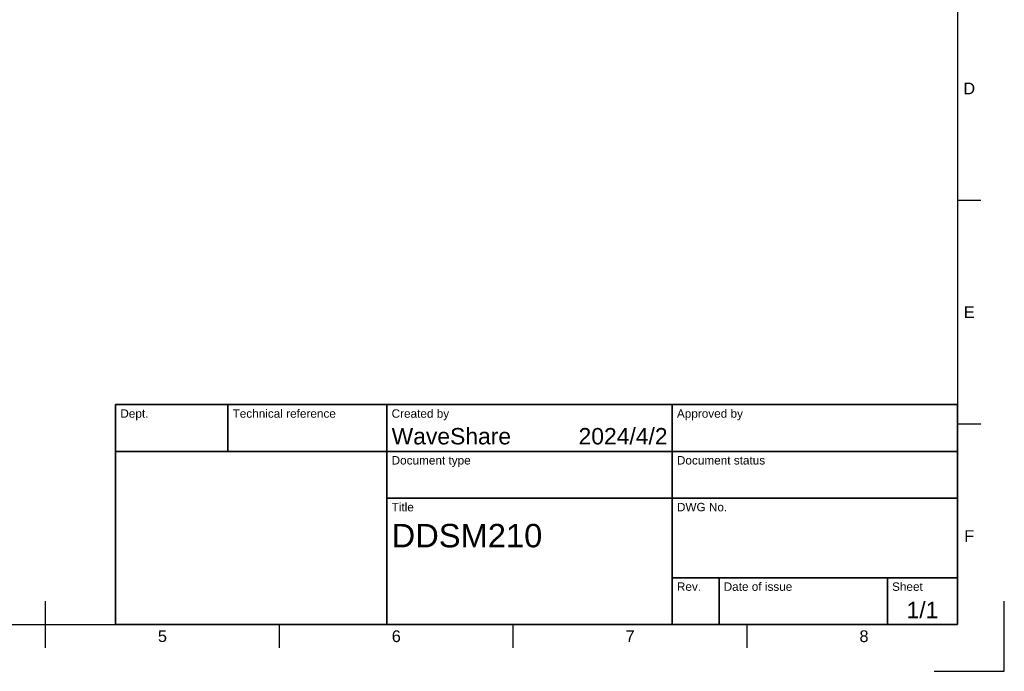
# Model space of a CAD drawing. Header units: millimetres. Extents: x 0 to 420, y 0 to 297.
# Tile 87 of 93: x 209 to 420, y 0 to 139. Entities that reach past the tile are written whole.
import ezdxf
from ezdxf.enums import TextEntityAlignment as Align

# ---------------------------------------------------------------- set-up
doc = ezdxf.new("R2010")
doc.units = ezdxf.units.MM
doc.header["$LTSCALE"] = 0.75
doc.layers.add('BORDER', color=7, linetype='Continuous', lineweight=25)
doc.layers.add('TITLEBLOCK', color=7, linetype='Continuous', lineweight=35)
doc.styles.add('FusionTitle', font='arial.ttf')

# ---------------------------------------------------------------- blocks, each defined once
blk = doc.blocks.new('ISO_A3_SHEET')
at = {"layer": 'BORDER'}
for p, q in [((410, 287), (410, 10)), ((415, 100.66667), (410, 100.66667)), ((415, 52.83334), (410, 52.83334)), ((215, 5), (215, 15)), ((20, 10), (410, 10)), ((265, 5), (265, 10)), ((315, 5), (315, 10)), ((365, 5), (365, 10))]:
    blk.add_line(p, q, dxfattribs=at)
at = {"layer": 'Defpoints'}
for p, q in [((420, 0), (420, 15)), ((405, 0), (420, 0))]:
    blk.add_line(p, q, dxfattribs=at)
at = {"layer": 'BORDER', "style": 'FusionTitle'}
for s, p in [('D', (412.5, 124.58334)), ('E', (412.5, 76.75001)), ('F', (412.5, 28.91668)), ('5', (240, 7.5)), ('6', (290, 7.5)), ('7', (340, 7.5)), ('8', (390, 7.5))]:
    blk.add_text(s, height=2.5, dxfattribs=at).set_placement(p, align=Align.MIDDLE)
blk = doc.blocks.new('ISO_TITLEBLOCK')
at = {"layer": 'TITLEBLOCK'}
for p, q in [((0, 47), (-180, 47)), ((-180, 47), (-180, 0)), ((-156, 37), (-156, 47)), ((-122, 0), (-122, 47)), ((-61, 0), (-61, 47)), ((0, 0), (0, 47)), ((-180, 37), (0, 37)), ((-122, 27), (0, 27)), ((-61, 10), (0, 10)), ((-51, 0), (-51, 10)), ((-15, 0), (-15, 10)), ((-180, 0), (0, 0))]:
    blk.add_line(p, q, dxfattribs=at)
at = {"layer": 'TITLEBLOCK', "style": 'FusionTitle'}
for s, p in [('Dept.', (-179, 46)), ('Technical reference', (-155, 46)), ('Created by', (-121, 46)), ('Approved by', (-60, 46)), ('Document type', (-121, 36)), ('Document status', (-60, 36)), ('Title', (-121, 26)), ('DWG No.', (-60, 26)), ('Rev.', (-60, 9)), ('Date of issue', (-50, 9)), ('Sheet', (-14, 9))]:
    blk.add_text(s, height=1.8, dxfattribs=at).set_placement(p, align=Align.TOP_LEFT)
for tag, height, p in [('DEPT', 3.5, (-179, 42)), ('TECHNICAL_REFERENCE', 3.5, (-155, 42)), ('CREATED_BY', 3.5, (-121, 42)), ('APPROVED_BY', 3.5, (-60, 42)), ('DOCUMENT_TYPE', 3.5, (-121, 32)), ('DOCUMENT_STATUS', 3.5, (-60, 32)), ('TITLE_1', 5, (-121, 21.5)), ('TITLE_2', 5, (-121, 14)), ('TITLE_3', 5, (-121, 6.5)), ('DATE_OF_ISSUE', 3.5, (-50, 5))]:
    blk.add_attdef(tag, text='', height=height, dxfattribs=at).set_placement(p, align=Align.TOP_LEFT)
for tag, p in [('CREATED_DATE', (-62, 42)), ('APPROVED_DATE', (-0.99, 42))]:
    blk.add_attdef(tag, text='', height=3.5, dxfattribs=at).set_placement(p, align=Align.TOP_RIGHT)
for tag, height, p in [('DRAWING_NUMBER', 5, (-30.5, 19.75)), ('REV', 3.5, (-56, 4.85)), ('SHEET', 3.5, (-7.5, 4.85))]:
    blk.add_attdef(tag, text='', height=height, dxfattribs=at).set_placement(p, align=Align.TOP_CENTER)

msp = doc.modelspace()

# ---------------------------------------------------------------- block references
at = {"layer": 'BORDER'}
msp.add_blockref('ISO_A3_SHEET', (0, 0), dxfattribs=at)
at = {"layer": 'TITLEBLOCK'}
msp.add_blockref('ISO_TITLEBLOCK', (410, 10), dxfattribs=at).add_auto_attribs({'CREATED_DATE': '2024/4/2', 'SHEET': '1/1', 'TITLE_1': 'DDSM210', 'CREATED_BY': 'WaveShare'})

doc.saveas('drawing.dxf')
